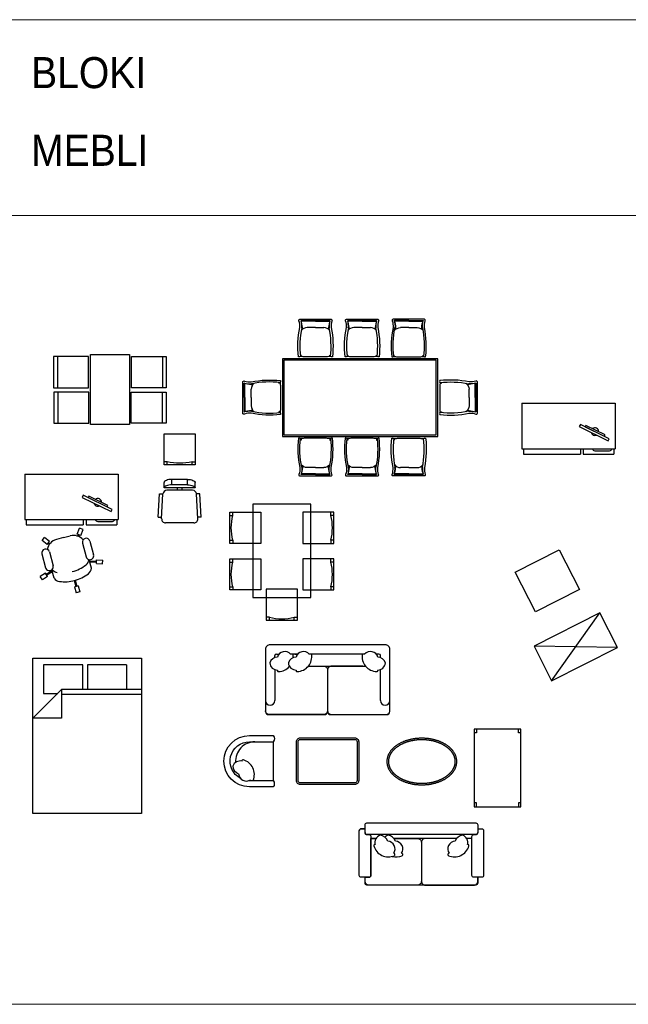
# Model space of a CAD drawing. Header units: metres. Extents: x 6502846 to 6512378, y 5892705 to 5896166.
# Tile 35 of 73: x 6503917 to 6503995, y 5895233 to 5895359. Entities that reach past the tile are written whole.
import ezdxf

# ---------------------------------------------------------------- set-up
doc = ezdxf.new("R2010")
doc.units = ezdxf.units.M
doc.header["$MEASUREMENT"] = 0
doc.layers.get('0').update_dxf_attribs({"color": 2})
doc.layers.add('_tabelki_ramki_cienkie', color=251, linetype='Continuous', lineweight=5)
doc.layers.add('A_wyposażenie_meble', color=17, linetype='Continuous')
doc.styles.add('Arial', font='arial.ttf', dxfattribs={"width": 0.9})

# ---------------------------------------------------------------- blocks, each defined once
blk = doc.blocks.new('łóżko podwójne 140x200')
at = {"linetype": 'Continuous'}
for p, q in [((3817.7, 1073.9), (3868.2, 1073.9)), ((3817.7, 1073.9), (3817.7, 1041.9)), ((3868.2, 1073.9), (3868.2, 1041.9)), ((3874.1, 1073.9), (3924.6, 1073.9)), ((3874.1, 1041.9), (3874.1, 1073.9)), ((3924.6, 1073.9), (3924.6, 1037)), ((3798.3, 1041.9), (3901.3, 1041.9)), ((3938.3, 1004.9), (3901.3, 1041.9)), ((3901.3, 1041.9), (3901.3, 1004.9)), ((3901.3, 1036), (3798.3, 1036)), ((3924.6, 1037), (3906.2, 1037)), ((3901.3, 1004.9), (3938.3, 1004.9))]:
    blk.add_line(p, q, dxfattribs=at)
blk.add_lwpolyline([(3798.3, 882.5), (3938.3, 882.5), (3938.3, 1082.5), (3798.3, 1082.5)], close=True)
blk = doc.blocks.new('stolik 100x60')
for p, q in [((1129.3, 2359.4), (1029.3, 2359.4)), ((1029.3, 2359.4), (1029.3, 2299.4)), ((1034.3, 2356.4), (1034.3, 2359.4)), ((1124.3, 2356.4), (1124.3, 2359.4)), ((1129.3, 2299.4), (1129.3, 2359.4)), ((1029.3, 2356.4), (1034.3, 2356.4)), ((1129.3, 2356.4), (1124.3, 2356.4)), ((1034.3, 2302.4), (1029.3, 2302.4)), ((1029.3, 2299.4), (1129.3, 2299.4)), ((1034.3, 2299.4), (1034.3, 2302.4)), ((1124.3, 2299.4), (1124.3, 2302.4)), ((1124.3, 2302.4), (1129.3, 2302.4))]:
    blk.add_line(p, q)
blk = doc.blocks.new('A$C1352')
for points in [[(0.003, 0.053), (0.003, 0.553, -0.414214), (0.053, 0.603), (0.753, 0.603, -0.414214), (0.803, 0.553), (0.803, 0.053, -0.414214), (0.753, 0.003), (0.053, 0.003, -0.414214)], [(0.023, 0.053), (0.023, 0.553, -0.414214), (0.053, 0.583), (0.753, 0.583, -0.414214), (0.783, 0.553), (0.783, 0.053, -0.414214), (0.753, 0.023), (0.053, 0.023, -0.414214)]]:
    blk.add_lwpolyline(points, format="xyb", close=True)
blk = doc.blocks.new('krzeslo2')
for p, q in [((-7266.3, -14898.7), (-7263.4, -14891.2)), ((-7258.8, -14893), (-7263.4, -14891.2)), ((-7261.6, -14900.5), (-7258.8, -14893)), ((-7311.4, -14907.1), (-7308.3, -14903.2)), ((-7302.1, -14908.2), (-7308.3, -14903.2)), ((-7284.2, -14903.3), (-7293.2, -14905.7)), ((-7284.2, -14903.3), (-7275.3, -14901)), ((-7261.6, -14900.5), (-7266.3, -14898.7)), ((-7265.4, -14901.5), (-7264.5, -14899.4)), ((-7264.2, -14902), (-7263.4, -14899.8)), ((-7305.2, -14912.1), (-7311.4, -14907.1)), ((-7305.2, -14912.1), (-7302.1, -14908.2)), ((-7302.3, -14912.1), (-7304, -14910.6)), ((-7301.5, -14911.1), (-7303.3, -14909.7)), ((-7259.6, -14910.3), (-7254.9, -14928.1)), ((-7250, -14907.8), (-7245.2, -14925.5)), ((-7311.7, -14924.2), (-7307, -14942)), ((-7302.1, -14921.6), (-7297.3, -14939.4)), ((-7248.1, -14942.6), (-7250.8, -14931.8)), ((-7241.7, -14936.7), (-7241.5, -14931.7)), ((-7241.5, -14931.7), (-7233.5, -14932.1)), ((-7233.7, -14937.1), (-7233.5, -14932.1)), ((-7296, -14955.4), (-7299.1, -14944.6)), ((-7250.5, -14933), (-7241.6, -14933.6)), ((-7250.2, -14934.4), (-7241.6, -14934.8)), ((-7241.7, -14936.7), (-7233.7, -14937.1)), ((-7307.2, -14949.2), (-7313.9, -14953.5)), ((-7311.2, -14957.7), (-7313.9, -14953.5)), ((-7304.5, -14953.4), (-7311.2, -14957.7)), ((-7304.5, -14953.4), (-7307.2, -14949.2)), ((-7298.7, -14945.8), (-7306.2, -14950.8)), ((-7298.3, -14947.2), (-7305.5, -14951.8)), ((-7270.2, -14958.5), (-7268, -14966.3)), ((-7265, -14965.5), (-7269.9, -14966.7)), ((-7269.9, -14966.7), (-7267.8, -14974.5)), ((-7268.9, -14958.1), (-7266.9, -14966)), ((-7265, -14965.5), (-7263, -14973.2)), ((-7263, -14973.2), (-7267.8, -14974.5))]:
    blk.add_line(p, q)
for centre, major_axis, start_param, end_param in [((-7289, -14921.3), (-4.2, 15.6), 0, 1.125039), ((-7271.1, -14916.6), (-4.2, 15.6), -1.125039, 0), ((-7254.8, -14909.1), (-1.29, 4.83), -1.570796, 1.570796), ((-7306.9, -14922.9), (-1.29, 4.83), -1.570796, 1.570796), ((-7261.4, -14930.2), (-2.65, 9.94), 3.554672, 4.309737), ((-7250.1, -14926.8), (-1.29, 4.83), 1.570796, 4.712389), ((-7302.2, -14940.7), (-1.29, 4.83), 1.570796, 4.712389), ((-7290.6, -14938), (-2.65, 9.94), 1.973448, 2.728514), ((-7282.5, -14904), (-11.3, 42.5), 3.107651, 3.558821), ((-7258.4, -14941.7), (-2.65, 9.94), 3.554672, 4.359188), ((-7287.6, -14949.5), (-2.65, 9.94), 1.923998, 2.728514), ((-7279.5, -14915.4), (-11.3, 42.5), 3.107651, 3.558821), ((-7282.3, -14916.2), (-11.3, 42.5), 2.724365, 3.175535)]:
    blk.add_ellipse(centre, major_axis=major_axis, ratio=0.999212, start_param=start_param, end_param=end_param)
blk = doc.blocks.new('biurko1')
for p, q in [((-7333.7, -14821.4), (-7329.7, -14821.4)), ((-7333.7, -14821.4), (-7333.7, -14879.9)), ((-7333.7, -14821.4), (-7213.7, -14821.4)), ((-7333.7, -14821.4), (-7213.7, -14821.4)), ((-7333.7, -14821.4), (-7333.7, -14879.9)), ((-7333.7, -14821.4), (-7213.7, -14821.4)), ((-7333.7, -14821.4), (-7213.7, -14821.4)), ((-7213.7, -14821.4), (-7213.7, -14879.9)), ((-7333.7, -14879.9), (-7213.7, -14879.9)), ((-7331.9, -14879.9), (-7331.9, -14886.8)), ((-7258.5, -14879.9), (-7258.5, -14886.8)), ((-7254.9, -14879.9), (-7254.9, -14886.8)), ((-7215.5, -14879.9), (-7215.5, -14886.8)), ((-7331.9, -14886.8), (-7258.5, -14886.8)), ((-7254.9, -14886.8), (-7215.5, -14886.8))]:
    blk.add_line(p, q)
for points in [[(-7222.7, -14869.7), (-7221.4, -14867), (-7258.6, -14848.6), (-7259.9, -14851.4)], [(-7227.8, -14863.8), (-7226.8, -14861.9), (-7251.4, -14849.9), (-7252.3, -14851.7)]]:
    blk.add_lwpolyline(points, close=True)
blk.add_lwpolyline([(-7243, -14879.9, 0.362612), (-7240, -14882.4), (-7221, -14882.4, 0.362612), (-7218.1, -14879.9, 0.362612)], format="xyb")
for start, end in [(359.1545, 128.4447), (192.1186, 295.4806)]:
    blk.add_arc((-7240, -14857.8), 4.9, start, end)
blk = doc.blocks.new('krzeslo3')
for p, q in [((-7144.5, -14835.3), (-7144.5, -14828.3)), ((-7124.5, -14828.3), (-7144.5, -14828.3)), ((-7124.5, -14835.3), (-7124.5, -14828.3)), ((-7154.5, -14839.3), (-7154.5, -14832.3)), ((-7114.5, -14839.3), (-7154.5, -14839.3)), ((-7117.9, -14842.3), (-7151, -14842.3)), ((-7124.5, -14835.3), (-7144.5, -14835.3)), ((-7137.5, -14842.3), (-7137.5, -14839.3)), ((-7131.5, -14842.3), (-7131.5, -14839.3)), ((-7114.5, -14839.3), (-7114.5, -14832.3)), ((-7162.1, -14876.8), (-7160.5, -14846.8)), ((-7160.5, -14846.8), (-7156, -14847)), ((-7157.7, -14879), (-7156, -14847)), ((-7108.4, -14846.8), (-7112.9, -14847)), ((-7111.2, -14879), (-7112.9, -14847)), ((-7106.8, -14876.8), (-7108.4, -14846.8)), ((-7162.1, -14876.8), (-7157.6, -14877)), ((-7106.8, -14876.8), (-7111.3, -14877)), ((-7116.2, -14884.3), (-7152.7, -14884.3))]:
    blk.add_line(p, q)
for points in [[(-7144.5, -14828.3, 0.041072), (-7148.5, -14828.6, 0.054131), (-7151.5, -14829.5, 0.097163), (-7153.9, -14831, 0.203453), (-7154.5, -14832.3, 0.203453)], [(-7124.5, -14828.3, -0.041072), (-7120.4, -14828.6, -0.054131), (-7117.4, -14829.5, -0.097163), (-7115, -14831, -0.203453), (-7114.5, -14832.3, -0.203453)], [(-7144.5, -14835.3, 0.041072), (-7148.5, -14835.6, 0.054131), (-7151.5, -14836.5, 0.097163), (-7153.9, -14838, 0.203453), (-7154.5, -14839.3, 0.203453)], [(-7124.5, -14835.3, -0.041072), (-7120.4, -14835.6, -0.054131), (-7117.4, -14836.5, -0.097163), (-7115, -14838, -0.203453), (-7114.5, -14839.3, -0.203453)]]:
    blk.add_lwpolyline(points, format="xyb")
for centre, start, end in [((-7151, -14847.3), 90, 176.9552), ((-7117.9, -14847.3), 3.0448, 90), ((-7152.7, -14879.3), 176.9552, 270), ((-7116.2, -14879.3), 270, 3.0448)]:
    blk.add_arc(centre, 5, start, end)
blk = doc.blocks.new('krzeslo4')
for p, q in [((-7154.5, -14809.5), (-7154.5, -14769.5)), ((-7154.5, -14769.5), (-7114.5, -14769.5)), ((-7114.5, -14769.5), (-7114.5, -14809.5)), ((-7150.5, -14805.5), (-7154.5, -14805.5)), ((-7150.5, -14809.5), (-7150.5, -14805.5)), ((-7118.5, -14809.5), (-7118.5, -14805.5)), ((-7118.5, -14805.5), (-7114.5, -14805.5)), ((-7114.5, -14809.5), (-7154.5, -14809.5))]:
    blk.add_line(p, q)
at = {"extrusion": (0, 0, -1)}
blk.add_ellipse((-7134.5, -14742.5), major_axis=(-46, -46), ratio=1, start_param=-1.034108, end_param=-0.536688, dxfattribs=at)
blk = doc.blocks.new('stol1')
for p, q in [((-6708.1, -14659.1), (-6668.1, -14659.1)), ((-6708.1, -14699.1), (-6708.1, -14659.1)), ((-6708.1, -14663.1), (-6704.1, -14663.1)), ((-6704.1, -14663.1), (-6704.1, -14659.1)), ((-6668.1, -14659.1), (-6668.1, -14699.1)), ((-6574.1, -14659.1), (-6614.1, -14659.1)), ((-6614.1, -14659.1), (-6614.1, -14699.1)), ((-6578.1, -14663.1), (-6578.1, -14659.1)), ((-6574.1, -14663.1), (-6578.1, -14663.1)), ((-6574.1, -14699.1), (-6574.1, -14659.1)), ((-6708.1, -14695.1), (-6704.1, -14695.1)), ((-6668.1, -14699.1), (-6708.1, -14699.1)), ((-6704.1, -14695.1), (-6704.1, -14699.1)), ((-6614.1, -14699.1), (-6574.1, -14699.1)), ((-6574.1, -14695.1), (-6578.1, -14695.1)), ((-6578.1, -14695.1), (-6578.1, -14699.1)), ((-6708.1, -14719.1), (-6668.1, -14719.1)), ((-6708.1, -14759.1), (-6708.1, -14719.1)), ((-6708.1, -14723.1), (-6704.1, -14723.1)), ((-6704.1, -14723.1), (-6704.1, -14719.1)), ((-6668.1, -14719.1), (-6668.1, -14759.1)), ((-6574.1, -14719.1), (-6614.1, -14719.1)), ((-6614.1, -14719.1), (-6614.1, -14759.1)), ((-6578.1, -14723.1), (-6578.1, -14719.1)), ((-6574.1, -14723.1), (-6578.1, -14723.1)), ((-6574.1, -14759.1), (-6574.1, -14719.1)), ((-6708.1, -14755.1), (-6704.1, -14755.1)), ((-6668.1, -14759.1), (-6708.1, -14759.1)), ((-6704.1, -14755.1), (-6704.1, -14759.1)), ((-6621.1, -14758.1), (-6661.1, -14758.1)), ((-6661.1, -14758.1), (-6661.1, -14798.1)), ((-6621.1, -14798.1), (-6621.1, -14758.1)), ((-6614.1, -14759.1), (-6574.1, -14759.1)), ((-6574.1, -14755.1), (-6578.1, -14755.1)), ((-6578.1, -14755.1), (-6578.1, -14759.1)), ((-6657.1, -14794.1), (-6661.1, -14794.1)), ((-6661.1, -14798.1), (-6621.1, -14798.1)), ((-6657.1, -14798.1), (-6657.1, -14794.1)), ((-6625.1, -14798.1), (-6625.1, -14794.1)), ((-6625.1, -14794.1), (-6621.1, -14794.1))]:
    blk.add_line(p, q)
blk.add_lwpolyline([(-6678.6, -14648.6), (-6678.6, -14768.6), (-6603.6, -14768.6), (-6603.6, -14648.6)], close=True)
at = {"extrusion": (0, 0, -1)}
for centre in [(-6641.1, -14679.1), (-6641.1, -14739.1)]:
    blk.add_ellipse(centre, major_axis=(-46, 46), ratio=1, start_param=-1.034108, end_param=-0.536688, dxfattribs=at)
for centre, major_axis in [((-6641.1, -14679.1), (46, 46)), ((-6641.1, -14739.1), (46, 46)), ((-6641.1, -14731.1), (46, -46))]:
    blk.add_ellipse(centre, major_axis=major_axis, ratio=1, start_param=-1.034108, end_param=-0.536688)
blk = doc.blocks.new('kanapa1')
for p, q in [((-6637.3, -15079), (-6644.1, -15079)), ((-6543.8, -15079), (-6614.4, -15079)), ((-6514.1, -15079), (-6520.9, -15079))]:
    blk.add_line(p, q)
for points in [[(-6651.6, -15066.5), (-6651.6, -15061.5, -0.414214), (-6649.1, -15059), (-6509.1, -15059, -0.414214), (-6506.6, -15061.5), (-6506.6, -15071.5, -0.414214), (-6509.1, -15074), (-6649.1, -15074, -0.414214), (-6651.6, -15071.5), (-6651.6, -15066.5), (-6656.6, -15066.5, 0.414214), (-6659.1, -15069)], [(-6651.6, -15071.5), (-6651.6, -15071.5, 0.414214), (-6649.1, -15074), (-6646.6, -15074, -0.414214), (-6644.1, -15076.5), (-6644.1, -15126.5, -0.414214), (-6646.6, -15129), (-6651.6, -15129), (-6656.6, -15129, -0.414214), (-6659.1, -15126.5), (-6659.1, -15069)], [(-6506.6, -15066.5), (-6501.6, -15066.5, -0.414214), (-6499.1, -15069), (-6499.1, -15126.5, -0.414214), (-6501.6, -15129), (-6511.6, -15129, -0.414214), (-6514.1, -15126.5), (-6514.1, -15076.5, -0.414214), (-6511.6, -15074), (-6509.1, -15074, 0.414214), (-6506.6, -15071.5), (-6506.6, -15071.5)], [(-6651.6, -15129), (-6646.6, -15129, 0.414214), (-6644.1, -15126.5), (-6644.1, -15079), (-6637.3, -15079, -0.433399)], [(-6614.4, -15079), (-6584.1, -15079, -0.414214), (-6579.1, -15084), (-6579.1, -15134, -0.414214), (-6584.1, -15139), (-6646.6, -15139, -0.414214), (-6651.6, -15134)], [(-6533.8, -15079), (-6574.1, -15079, 0.414214), (-6579.1, -15084), (-6579.1, -15134, 0.414214), (-6574.1, -15139), (-6511.6, -15139, 0.414214), (-6506.6, -15134)], [(-6506.6, -15129), (-6511.6, -15129, -0.414214), (-6514.1, -15126.5), (-6514.1, -15079), (-6520.9, -15079, 0.433399)], [(-6506.6, -15134), (-6506.6, -15129, 0.414214)]]:
    blk.add_lwpolyline(points, format="xyb")
blk.add_lwpolyline([(-6651.6, -15129), (-6656.6, -15129, -0.414214), (-6659.1, -15126.5), (-6659.1, -15069, -0.414214), (-6656.6, -15066.5), (-6651.6, -15066.5), (-6651.6, -15061.5, -0.414214), (-6649.1, -15059), (-6509.1, -15059, -0.414214), (-6506.6, -15061.5), (-6506.6, -15066.5), (-6501.6, -15066.5, -0.414214), (-6499.1, -15069), (-6499.1, -15126.5, -0.414214), (-6501.6, -15129), (-6506.6, -15129), (-6506.6, -15136.5, -0.414214), (-6509.1, -15139), (-6649.1, -15139, -0.414214), (-6651.6, -15136.5)], format="xyb", close=True)
for centre, radius, start, end in [((-6628.6, -15084.5), 10.3, 110.5305, 193.3597), ((-6633.2, -15086.1), 11.3, 18.6466, 85.0001), ((-6618.6, -15084.5), 10.3, 110.5305, 136.2793), ((-6623, -15092.5), 10, 325.8599, 87.0078), ((-6623.2, -15086.1), 11.3, 18.6466, 85.0001), ((-6613, -15092.5), 10, 325.8599, 87.0078), ((-6535.2, -15092.5), 10, 92.9922, 214.1401), ((-6525, -15086.1), 11.3, 94.9999, 161.3534), ((-6529.6, -15084.5), 10.3, 346.6403, 69.4695), ((-6639.1, -15087.9), 1.2, 66.2577, 209.3762), ((-6621.5, -15083.3), 19.4, 195.7143, 292.9857), ((-6536.7, -15083.3), 19.4, 247.0143, 344.2857), ((-6519.1, -15087.9), 1.2, 330.6238, 113.7423), ((-6611.5, -15083.3), 19.4, 255.0324, 292.9857), ((-6614.6, -15099.7), 1.58, 296.4094, 93.5832), ((-6604.6, -15099.7), 1.58, 296.4094, 93.5832), ((-6543.5, -15099.7), 1.58, 86.4168, 243.5906)]:
    blk.add_arc(centre, radius, start, end)
blk = doc.blocks.new('kanapa2')
for p, q in [((-6650.2, -14846.3), (-6650.2, -14843.5)), ((-6648.2, -14841.5), (-6644.6, -14841.5)), ((-6620.6, -14841.5), (-6630.1, -14841.5)), ((-6624.2, -14841.5), (-6620.6, -14841.5)), ((-6534.4, -14841.5), (-6606.1, -14841.5)), ((-6516.2, -14841.5), (-6519.9, -14841.5)), ((-6514.2, -14846.3), (-6514.2, -14843.5)), ((-6650.2, -14861.4), (-6650.2, -14901.5)), ((-6514.2, -14901.5), (-6514.2, -14861.4)), ((-6656.2, -14907.5), (-6656.2, -14907.5)), ((-6508.2, -14907.5), (-6508.2, -14907.5))]:
    blk.add_line(p, q)
for points in [[(-6582.2, -14915.5, 0.414214), (-6578.2, -14919.5), (-6506.2, -14919.5, 0.414214), (-6502.2, -14915.5), (-6502.2, -14835.5, 0.414214), (-6508.2, -14829.5), (-6656.2, -14829.5, 0.414214), (-6662.2, -14835.5), (-6662.2, -14915.5, 0.414214), (-6658.2, -14919.5), (-6586.3, -14919.5, 0.414214), (-6582.3, -14915.5)], [(-6606.9, -14857), (-6587.2, -14857, -0.414214), (-6582.2, -14862), (-6582.2, -14914.5, -0.414214), (-6587.2, -14919.5), (-6657.2, -14919.5, -0.414214), (-6662.2, -14914.5)], [(-6537, -14857), (-6577.2, -14857, 0.414214), (-6582.2, -14862), (-6582.2, -14914.5, 0.414214), (-6577.2, -14919.5), (-6507.2, -14919.5, 0.414214), (-6502.2, -14914.5)]]:
    blk.add_lwpolyline(points, format="xyb")
blk.add_lwpolyline([(-6606.9, -14857), (-6533.6, -14857)])
for centre, radius, start, end in [((-6648.2, -14843.5), 2, 90, 180), ((-6648.2, -14843.5), 2, 90, 180), ((-6637.3, -14848.4), 10, 41.7572, 162.9051), ((-6645.9, -14844.7), 19.4, 354.881, 8.883), ((-6613.3, -14848.4), 10, 41.7572, 162.9051), ((-6621.9, -14844.7), 19.4, 271.6116, 8.883), ((-6518.6, -14844.7), 19.4, 171.117, 268.3884), ((-6527.1, -14848.4), 10, 17.0949, 138.2428), ((-6516.2, -14843.5), 2, 0, 90), ((-6646, -14856.7), 11.3, 94.5439, 160.8974), ((-6646.5, -14851.9), 10.3, 186.4279, 269.257), ((-6622, -14856.7), 11.3, 94.5439, 160.8974), ((-6622.5, -14851.9), 10.3, 186.4279, 269.257), ((-6518, -14851.9), 10.3, 270.743, 353.5721), ((-6518.5, -14856.7), 11.3, 19.1026, 85.4561), ((-6645.7, -14862.9), 1.2, 142.155, 285.2735), ((-6645.9, -14844.7), 19.4, 271.6116, 319.376), ((-6621.7, -14862.9), 1.2, 142.155, 285.2735), ((-6518.8, -14862.9), 1.2, 254.7265, 37.845), ((-6656.2, -14901.5), 6, 180, 270), ((-6656.2, -14901.5), 6, 270, 0), ((-6508.2, -14901.5), 6, 180, 270), ((-6508.2, -14901.5), 6, 270, 0)]:
    blk.add_arc(centre, radius, start, end)
blk = doc.blocks.new('fotel1')
blk.add_line((-6682.8, -15004.5), (-6652.3, -15004.5))
blk.add_lwpolyline([(-6652.3, -15004.5, -0.369229), (-6652.3, -15012.5), (-6682.8, -15012.5, -1), (-6682.7, -14946.5), (-6652.2, -14946.5, -0.369229), (-6652.2, -14954.5)], format="xyb", close=True)
blk.add_lwpolyline([(-6694.3, -15001.6, -0.785087), (-6682.7, -14954.5), (-6652.2, -14954.5)], format="xyb")
for centre, radius, start, end in [((-6675.7, -14979.5), 25, 89.9461, 183.658), ((-6694.7, -14989.5), 10.3, 76.6403, 159.4695), ((-6691.3, -14979), 1.2, 60.6238, 203.7423), ((-6695.9, -14996.6), 19.4, 337.0143, 74.2857), ((-6693.1, -14984.9), 11.3, 184.9999, 251.3534), ((-6686.7, -14995.1), 10, 182.9922, 304.1401), ((-6682.8, -14979.5), 25, 268.8536, 269.9461)]:
    blk.add_arc(centre, radius, start, end)
blk = doc.blocks.new('stolik1')
at = {"linetype": 'Continuous'}
for points in [[(-6416, -14979.9, 0), (-6416, -14979.4, 0), (-6416, -14978.8, 0), (-6416.1, -14978.2, 0), (-6416.1, -14977.7, 0), (-6416.2, -14977.1, 0), (-6416.3, -14976.5, 0), (-6416.4, -14976, 0), (-6416.5, -14975.4, 0), (-6416.7, -14974.8, 0), (-6416.8, -14974.3, 0), (-6417, -14973.7, 0), (-6417.2, -14973.2, 0), (-6417.4, -14972.6, 0), (-6417.6, -14972.1, 0), (-6417.8, -14971.5, 0), (-6418, -14971, 0), (-6418.3, -14970.4, 0), (-6418.6, -14969.9, 0), (-6418.9, -14969.4, 0), (-6419.2, -14968.8, 0), (-6419.5, -14968.3, 0), (-6419.8, -14967.8, 0), (-6420.2, -14967.3, 0), (-6420.6, -14966.8, 0), (-6420.9, -14966.3, 0), (-6421.3, -14965.8, 0), (-6421.7, -14965.3, 0), (-6422.2, -14964.8, 0), (-6422.6, -14964.3, 0), (-6423.1, -14963.8, 0), (-6423.5, -14963.3, 0), (-6424, -14962.9, 0), (-6424.5, -14962.4, 0), (-6425, -14961.9, 0), (-6425.5, -14961.5, 0), (-6426, -14961, 0), (-6426.6, -14960.6, 0), (-6427.1, -14960.2, 0), (-6427.7, -14959.7, 0), (-6428.3, -14959.3, 0), (-6428.9, -14958.9, 0), (-6429.5, -14958.5, 0), (-6430.1, -14958.1, 0), (-6430.7, -14957.7, 0), (-6431.4, -14957.4, 0), (-6432, -14957, 0), (-6432.7, -14956.6, 0), (-6433.3, -14956.3, 0), (-6434, -14955.9, 0), (-6434.7, -14955.6, 0), (-6435.4, -14955.3, 0), (-6436.1, -14954.9, 0), (-6436.8, -14954.6, 0), (-6437.5, -14954.3, 0), (-6438.3, -14954, 0), (-6439, -14953.8, 0), (-6439.7, -14953.5, 0), (-6440.5, -14953.2, 0), (-6441.3, -14953, 0), (-6442, -14952.7, 0), (-6442.8, -14952.5, 0), (-6443.6, -14952.3, 0), (-6444.4, -14952.1, 0), (-6445.2, -14951.8, 0), (-6446, -14951.7, 0), (-6446.8, -14951.5, 0), (-6447.6, -14951.3, 0), (-6448.4, -14951.1, 0), (-6449.2, -14951, 0), (-6450, -14950.8, 0), (-6450.9, -14950.7, 0), (-6451.7, -14950.6, 0), (-6452.5, -14950.5, 0), (-6453.4, -14950.4, 0), (-6454.2, -14950.3, 0), (-6455.1, -14950.2, 0), (-6455.9, -14950.1, 0), (-6456.7, -14950.1, 0), (-6457.6, -14950, 0), (-6458.4, -14950, 0), (-6459.3, -14950, 0), (-6460.1, -14949.9, 0), (-6461, -14949.9, 0), (-6461.9, -14949.9, 0), (-6462.7, -14950, 0), (-6463.6, -14950, 0), (-6464.4, -14950, 0), (-6465.3, -14950.1, 0), (-6466.1, -14950.1, 0), (-6466.9, -14950.2, 0), (-6467.8, -14950.3, 0), (-6468.6, -14950.4, 0), (-6469.5, -14950.5, 0), (-6470.3, -14950.6, 0), (-6471.1, -14950.7, 0), (-6472, -14950.8, 0), (-6472.8, -14951, 0), (-6473.6, -14951.1, 0), (-6474.4, -14951.3, 0), (-6475.2, -14951.5, 0), (-6476, -14951.7, 0), (-6476.8, -14951.8, 0), (-6477.6, -14952.1, 0), (-6478.4, -14952.3, 0), (-6479.2, -14952.5, 0), (-6480, -14952.7, 0), (-6480.7, -14953, 0), (-6481.5, -14953.2, 0), (-6482.3, -14953.5, 0), (-6483, -14953.8, 0), (-6483.7, -14954, 0), (-6484.5, -14954.3, 0), (-6485.2, -14954.6, 0), (-6485.9, -14954.9, 0), (-6486.6, -14955.3, 0), (-6487.3, -14955.6, 0), (-6488, -14955.9, 0), (-6488.7, -14956.3, 0), (-6489.3, -14956.6, 0), (-6490, -14957, 0), (-6490.6, -14957.4, 0), (-6491.3, -14957.7, 0), (-6491.9, -14958.1, 0), (-6492.5, -14958.5, 0), (-6493.1, -14958.9, 0), (-6493.7, -14959.3, 0), (-6494.3, -14959.7, 0), (-6494.9, -14960.2, 0), (-6495.4, -14960.6, 0), (-6496, -14961, 0), (-6496.5, -14961.5, 0), (-6497, -14961.9, 0), (-6497.5, -14962.4, 0), (-6498, -14962.9, 0), (-6498.5, -14963.3, 0), (-6498.9, -14963.8, 0), (-6499.4, -14964.3, 0), (-6499.8, -14964.8, 0), (-6500.3, -14965.3, 0), (-6500.7, -14965.8, 0), (-6501.1, -14966.3, 0), (-6501.4, -14966.8, 0), (-6501.8, -14967.3, 0), (-6502.2, -14967.8, 0), (-6502.5, -14968.3, 0), (-6502.8, -14968.8, 0), (-6503.1, -14969.4, 0), (-6503.4, -14969.9, 0), (-6503.7, -14970.4, 0), (-6504, -14971, 0), (-6504.2, -14971.5, 0), (-6504.4, -14972.1, 0), (-6504.6, -14972.6, 0), (-6504.8, -14973.2, 0), (-6505, -14973.7, 0), (-6505.2, -14974.3, 0), (-6505.3, -14974.8, 0), (-6505.5, -14975.4, 0), (-6505.6, -14976, 0), (-6505.7, -14976.5, 0), (-6505.8, -14977.1, 0), (-6505.9, -14977.7, 0), (-6505.9, -14978.2, 0), (-6506, -14978.8, 0), (-6506, -14979.4, 0), (-6506, -14979.9, 0), (-6506, -14980.5, 0), (-6506, -14981.1, 0), (-6505.9, -14981.6, 0), (-6505.9, -14982.2, 0), (-6505.8, -14982.8, 0), (-6505.7, -14983.3, 0), (-6505.6, -14983.9, 0), (-6505.5, -14984.5, 0), (-6505.3, -14985, 0), (-6505.2, -14985.6, 0), (-6505, -14986.1, 0), (-6504.8, -14986.7, 0), (-6504.6, -14987.2, 0), (-6504.4, -14987.8, 0), (-6504.2, -14988.3, 0), (-6504, -14988.9, 0), (-6503.7, -14989.4, 0), (-6503.4, -14990, 0), (-6503.1, -14990.5, 0), (-6502.8, -14991, 0), (-6502.5, -14991.5, 0), (-6502.2, -14992.1, 0), (-6501.8, -14992.6, 0), (-6501.4, -14993.1, 0), (-6501.1, -14993.6, 0), (-6500.7, -14994.1, 0), (-6500.3, -14994.6, 0), (-6499.8, -14995.1, 0), (-6499.4, -14995.6, 0), (-6498.9, -14996.1, 0), (-6498.5, -14996.5, 0), (-6498, -14997, 0), (-6497.5, -14997.5, 0), (-6497, -14997.9, 0), (-6496.5, -14998.4, 0), (-6496, -14998.8, 0), (-6495.4, -14999.3, 0), (-6494.9, -14999.7, 0), (-6494.3, -15000.1, 0), (-6493.7, -15000.5, 0), (-6493.1, -15000.9, 0), (-6492.5, -15001.3, 0), (-6491.9, -15001.7, 0), (-6491.3, -15002.1, 0), (-6490.6, -15002.5, 0), (-6490, -15002.9, 0), (-6489.3, -15003.2, 0), (-6488.7, -15003.6, 0), (-6488, -15003.9, 0), (-6487.3, -15004.3, 0), (-6486.6, -15004.6, 0), (-6485.9, -15004.9, 0), (-6485.2, -15005.2, 0), (-6484.5, -15005.5, 0), (-6483.7, -15005.8, 0), (-6483, -15006.1, 0), (-6482.3, -15006.4, 0), (-6481.5, -15006.6, 0), (-6480.7, -15006.9, 0), (-6480, -15007.1, 0), (-6479.2, -15007.4, 0), (-6478.4, -15007.6, 0), (-6477.6, -15007.8, 0), (-6476.8, -15008, 0), (-6476, -15008.2, 0), (-6475.2, -15008.4, 0), (-6474.4, -15008.6, 0), (-6473.6, -15008.7, 0), (-6472.8, -15008.9, 0), (-6472, -15009, 0), (-6471.1, -15009.2, 0), (-6470.3, -15009.3, 0), (-6469.5, -15009.4, 0), (-6468.6, -15009.5, 0), (-6467.8, -15009.6, 0), (-6466.9, -15009.7, 0), (-6466.1, -15009.7, 0), (-6465.3, -15009.8, 0), (-6464.4, -15009.8, 0), (-6463.6, -15009.9, 0), (-6462.7, -15009.9, 0), (-6461.9, -15009.9, 0), (-6461, -15009.9, 0), (-6460.1, -15009.9, 0), (-6459.3, -15009.9, 0), (-6458.4, -15009.9, 0), (-6457.6, -15009.8, 0), (-6456.7, -15009.8, 0), (-6455.9, -15009.7, 0), (-6455.1, -15009.7, 0), (-6454.2, -15009.6, 0), (-6453.4, -15009.5, 0), (-6452.5, -15009.4, 0), (-6451.7, -15009.3, 0), (-6450.9, -15009.2, 0), (-6450, -15009, 0), (-6449.2, -15008.9, 0), (-6448.4, -15008.7, 0), (-6447.6, -15008.6, 0), (-6446.8, -15008.4, 0), (-6446, -15008.2, 0), (-6445.2, -15008, 0), (-6444.4, -15007.8, 0), (-6443.6, -15007.6, 0), (-6442.8, -15007.4, 0), (-6442, -15007.1, 0), (-6441.3, -15006.9, 0), (-6440.5, -15006.6, 0), (-6439.7, -15006.4, 0), (-6439, -15006.1, 0), (-6438.3, -15005.8, 0), (-6437.5, -15005.5, 0), (-6436.8, -15005.2, 0), (-6436.1, -15004.9, 0), (-6435.4, -15004.6, 0), (-6434.7, -15004.3, 0), (-6434, -15003.9, 0), (-6433.3, -15003.6, 0), (-6432.7, -15003.2, 0), (-6432, -15002.9, 0), (-6431.4, -15002.5, 0), (-6430.7, -15002.1, 0), (-6430.1, -15001.7, 0), (-6429.5, -15001.3, 0), (-6428.9, -15000.9, 0), (-6428.3, -15000.5, 0), (-6427.7, -15000.1, 0), (-6427.1, -14999.7, 0), (-6426.6, -14999.3, 0), (-6426, -14998.8, 0), (-6425.5, -14998.4, 0), (-6425, -14997.9, 0), (-6424.5, -14997.5, 0), (-6424, -14997, 0), (-6423.5, -14996.5, 0), (-6423.1, -14996.1, 0), (-6422.6, -14995.6, 0), (-6422.2, -14995.1, 0), (-6421.7, -14994.6, 0), (-6421.3, -14994.1, 0), (-6420.9, -14993.6, 0), (-6420.6, -14993.1, 0), (-6420.2, -14992.6, 0), (-6419.8, -14992.1, 0), (-6419.5, -14991.5, 0), (-6419.2, -14991, 0), (-6418.9, -14990.5, 0), (-6418.6, -14990, 0), (-6418.3, -14989.4, 0), (-6418, -14988.9, 0), (-6417.8, -14988.3, 0), (-6417.6, -14987.8, 0), (-6417.4, -14987.2, 0), (-6417.2, -14986.7, 0), (-6417, -14986.1, 0), (-6416.8, -14985.6, 0), (-6416.7, -14985, 0), (-6416.5, -14984.5, 0), (-6416.4, -14983.9, 0), (-6416.3, -14983.3, 0), (-6416.2, -14982.8, 0), (-6416.1, -14982.2, 0), (-6416.1, -14981.6, 0), (-6416, -14981.1, 0), (-6416, -14980.5, 0), (-6416, -14979.9, 0)], [(-6418, -14979.9, 0), (-6418, -14979.6, 0), (-6418, -14979.3, 0), (-6418, -14979, 0), (-6418, -14978.7, 0), (-6418.1, -14978.4, 0), (-6418.1, -14978.1, 0), (-6418.1, -14977.8, 0), (-6418.2, -14977.4, 0), (-6418.2, -14977.1, 0), (-6418.3, -14976.8, 0), (-6418.3, -14976.5, 0), (-6418.4, -14976.2, 0), (-6418.5, -14975.8, 0), (-6418.5, -14975.5, 0), (-6418.6, -14975.2, 0), (-6418.7, -14974.9, 0), (-6418.8, -14974.6, 0), (-6418.9, -14974.2, 0), (-6419, -14973.9, 0), (-6419.1, -14973.6, 0), (-6419.3, -14973.2, 0), (-6419.4, -14972.9, 0), (-6419.5, -14972.6, 0), (-6419.7, -14972.3, 0), (-6419.8, -14971.9, 0), (-6420, -14971.6, 0), (-6420.1, -14971.3, 0), (-6420.3, -14970.9, 0), (-6420.5, -14970.6, 0), (-6420.7, -14970.3, 0), (-6420.8, -14970, 0), (-6421, -14969.6, 0), (-6421.2, -14969.3, 0), (-6421.5, -14969, 0), (-6421.7, -14968.7, 0), (-6421.9, -14968.3, 0), (-6422.1, -14968, 0), (-6422.4, -14967.7, 0), (-6422.6, -14967.4, 0), (-6422.9, -14967, 0), (-6423.1, -14966.7, 0), (-6423.4, -14966.4, 0), (-6423.7, -14966.1, 0), (-6423.9, -14965.8, 0), (-6424.2, -14965.5, 0), (-6424.5, -14965.2, 0), (-6424.8, -14964.9, 0), (-6425.1, -14964.5, 0), (-6425.5, -14964.2, 0), (-6425.8, -14963.9, 0), (-6426.1, -14963.6, 0), (-6426.4, -14963.3, 0), (-6426.8, -14963, 0), (-6427.1, -14962.8, 0), (-6427.5, -14962.5, 0), (-6427.9, -14962.2, 0), (-6428.2, -14961.9, 0), (-6428.6, -14961.6, 0), (-6429, -14961.3, 0), (-6429.4, -14961, 0), (-6429.8, -14960.8, 0), (-6430.2, -14960.5, 0), (-6430.6, -14960.2, 0), (-6431, -14960, 0), (-6431.4, -14959.7, 0), (-6431.8, -14959.4, 0), (-6432.2, -14959.2, 0), (-6432.7, -14958.9, 0), (-6433.1, -14958.7, 0), (-6433.5, -14958.5, 0), (-6434, -14958.2, 0), (-6434.4, -14958, 0), (-6434.9, -14957.7, 0), (-6435.3, -14957.5, 0), (-6435.8, -14957.3, 0), (-6436.3, -14957.1, 0), (-6436.7, -14956.9, 0), (-6437.2, -14956.7, 0), (-6437.7, -14956.4, 0), (-6438.1, -14956.2, 0), (-6438.6, -14956, 0), (-6439.1, -14955.9, 0), (-6439.6, -14955.7, 0), (-6440.1, -14955.5, 0), (-6440.6, -14955.3, 0), (-6441.1, -14955.1, 0), (-6441.6, -14955, 0), (-6442.1, -14954.8, 0), (-6442.6, -14954.6, 0), (-6443.1, -14954.5, 0), (-6443.6, -14954.3, 0), (-6444.1, -14954.2, 0), (-6444.6, -14954.1, 0), (-6445.1, -14953.9, 0), (-6445.6, -14953.8, 0), (-6446.1, -14953.7, 0), (-6446.6, -14953.5, 0), (-6447.1, -14953.4, 0), (-6447.7, -14953.3, 0), (-6448.2, -14953.2, 0), (-6448.7, -14953.1, 0), (-6449.2, -14953, 0), (-6449.7, -14952.9, 0), (-6450.2, -14952.8, 0), (-6450.7, -14952.7, 0), (-6451.2, -14952.7, 0), (-6451.8, -14952.6, 0), (-6452.3, -14952.5, 0), (-6452.8, -14952.4, 0), (-6453.3, -14952.4, 0), (-6453.8, -14952.3, 0), (-6454.4, -14952.3, 0), (-6454.9, -14952.2, 0), (-6455.4, -14952.2, 0), (-6455.9, -14952.1, 0), (-6456.4, -14952.1, 0), (-6457, -14952.1, 0), (-6457.5, -14952, 0), (-6458, -14952, 0), (-6458.5, -14952, 0), (-6459, -14952, 0), (-6459.6, -14951.9, 0), (-6460.1, -14951.9, 0), (-6460.6, -14951.9, 0), (-6461.1, -14951.9, 0), (-6461.7, -14951.9, 0), (-6462.2, -14951.9, 0), (-6462.7, -14952, 0), (-6463.2, -14952, 0), (-6463.7, -14952, 0), (-6464.3, -14952, 0), (-6464.8, -14952, 0), (-6465.3, -14952.1, 0), (-6465.8, -14952.1, 0), (-6466.3, -14952.1, 0), (-6466.9, -14952.2, 0), (-6467.4, -14952.2, 0), (-6467.9, -14952.3, 0), (-6468.4, -14952.3, 0), (-6468.9, -14952.4, 0), (-6469.5, -14952.5, 0), (-6470, -14952.5, 0), (-6470.5, -14952.6, 0), (-6471, -14952.7, 0), (-6471.5, -14952.8, 0), (-6472, -14952.9, 0), (-6472.6, -14953, 0), (-6473.1, -14953.1, 0), (-6473.6, -14953.2, 0), (-6474.1, -14953.3, 0), (-6474.6, -14953.4, 0), (-6475.1, -14953.5, 0), (-6475.6, -14953.6, 0), (-6476.1, -14953.7, 0), (-6476.6, -14953.9, 0), (-6477.1, -14954, 0), (-6477.7, -14954.1, 0), (-6478.2, -14954.3, 0), (-6478.7, -14954.4, 0), (-6479.2, -14954.6, 0), (-6479.7, -14954.7, 0), (-6480.2, -14954.9, 0), (-6480.7, -14955, 0), (-6481.2, -14955.2, 0), (-6481.6, -14955.4, 0), (-6482.1, -14955.6, 0), (-6482.6, -14955.8, 0), (-6483.1, -14955.9, 0), (-6483.6, -14956.1, 0), (-6484.1, -14956.3, 0), (-6484.6, -14956.5, 0), (-6485, -14956.8, 0), (-6485.5, -14957, 0), (-6486, -14957.2, 0), (-6486.4, -14957.4, 0), (-6486.9, -14957.6, 0), (-6487.4, -14957.9, 0), (-6487.8, -14958.1, 0), (-6488.3, -14958.3, 0), (-6488.7, -14958.6, 0), (-6489.1, -14958.8, 0), (-6489.6, -14959.1, 0), (-6490, -14959.3, 0), (-6490.4, -14959.6, 0), (-6490.8, -14959.8, 0), (-6491.2, -14960.1, 0), (-6491.6, -14960.4, 0), (-6492, -14960.6, 0), (-6492.4, -14960.9, 0), (-6492.8, -14961.2, 0), (-6493.2, -14961.5, 0), (-6493.6, -14961.7, 0), (-6494, -14962, 0), (-6494.3, -14962.3, 0), (-6494.7, -14962.6, 0), (-6495, -14962.9, 0), (-6495.4, -14963.2, 0), (-6495.7, -14963.5, 0), (-6496.1, -14963.8, 0), (-6496.4, -14964.1, 0), (-6496.7, -14964.4, 0), (-6497, -14964.7, 0), (-6497.3, -14965, 0), (-6497.6, -14965.3, 0), (-6497.9, -14965.6, 0), (-6498.2, -14965.9, 0), (-6498.5, -14966.3, 0), (-6498.7, -14966.6, 0), (-6499, -14966.9, 0), (-6499.3, -14967.2, 0), (-6499.5, -14967.5, 0), (-6499.8, -14967.9, 0), (-6500, -14968.2, 0), (-6500.2, -14968.5, 0), (-6500.4, -14968.8, 0), (-6500.6, -14969.1, 0), (-6500.9, -14969.5, 0), (-6501.1, -14969.8, 0), (-6501.2, -14970.1, 0), (-6501.4, -14970.5, 0), (-6501.6, -14970.8, 0), (-6501.8, -14971.1, 0), (-6502, -14971.4, 0), (-6502.1, -14971.8, 0), (-6502.3, -14972.1, 0), (-6502.4, -14972.4, 0), (-6502.5, -14972.8, 0), (-6502.7, -14973.1, 0), (-6502.8, -14973.4, 0), (-6502.9, -14973.7, 0), (-6503, -14974.1, 0), (-6503.1, -14974.4, 0), (-6503.2, -14974.7, 0), (-6503.3, -14975, 0), (-6503.4, -14975.4, 0), (-6503.5, -14975.7, 0), (-6503.6, -14976, 0), (-6503.6, -14976.3, 0), (-6503.7, -14976.6, 0), (-6503.8, -14977, 0), (-6503.8, -14977.3, 0), (-6503.8, -14977.6, 0), (-6503.9, -14977.9, 0), (-6503.9, -14978.2, 0), (-6503.9, -14978.5, 0), (-6504, -14978.8, 0), (-6504, -14979.2, 0), (-6504, -14979.5, 0), (-6504, -14979.8, 0), (-6504, -14980.1, 0), (-6504, -14980.4, 0), (-6504, -14980.7, 0), (-6504, -14981, 0), (-6503.9, -14981.3, 0), (-6503.9, -14981.6, 0), (-6503.9, -14981.9, 0), (-6503.8, -14982.3, 0), (-6503.8, -14982.6, 0), (-6503.8, -14982.9, 0), (-6503.7, -14983.2, 0), (-6503.6, -14983.5, 0), (-6503.6, -14983.9, 0), (-6503.5, -14984.2, 0), (-6503.4, -14984.5, 0), (-6503.3, -14984.8, 0), (-6503.2, -14985.1, 0), (-6503.1, -14985.5, 0), (-6503, -14985.8, 0), (-6502.9, -14986.1, 0), (-6502.8, -14986.4, 0), (-6502.7, -14986.8, 0), (-6502.5, -14987.1, 0), (-6502.4, -14987.4, 0), (-6502.3, -14987.8, 0), (-6502.1, -14988.1, 0), (-6502, -14988.4, 0), (-6501.8, -14988.7, 0), (-6501.6, -14989.1, 0), (-6501.4, -14989.4, 0), (-6501.2, -14989.7, 0), (-6501.1, -14990.1, 0), (-6500.9, -14990.4, 0), (-6500.6, -14990.7, 0), (-6500.4, -14991, 0), (-6500.2, -14991.4, 0), (-6500, -14991.7, 0), (-6499.8, -14992, 0), (-6499.5, -14992.3, 0), (-6499.3, -14992.7, 0), (-6499, -14993, 0), (-6498.7, -14993.3, 0), (-6498.5, -14993.6, 0), (-6498.2, -14993.9, 0), (-6497.9, -14994.2, 0), (-6497.6, -14994.5, 0), (-6497.3, -14994.9, 0), (-6497, -14995.2, 0), (-6496.7, -14995.5, 0), (-6496.4, -14995.8, 0), (-6496.1, -14996.1, 0), (-6495.7, -14996.4, 0), (-6495.4, -14996.7, 0), (-6495, -14997, 0), (-6494.7, -14997.3, 0), (-6494.3, -14997.5, 0), (-6494, -14997.8, 0), (-6493.6, -14998.1, 0), (-6493.2, -14998.4, 0), (-6492.8, -14998.7, 0), (-6492.4, -14999, 0), (-6492, -14999.2, 0), (-6491.6, -14999.5, 0), (-6491.2, -14999.8, 0), (-6490.8, -15000, 0), (-6490.4, -15000.3, 0), (-6490, -15000.5, 0), (-6489.6, -15000.8, 0), (-6489.1, -15001, 0), (-6488.7, -15001.3, 0), (-6488.3, -15001.5, 0), (-6487.8, -15001.8, 0), (-6487.4, -15002, 0), (-6486.9, -15002.2, 0), (-6486.4, -15002.5, 0), (-6486, -15002.7, 0), (-6485.5, -15002.9, 0), (-6485, -15003.1, 0), (-6484.6, -15003.3, 0), (-6484.1, -15003.5, 0), (-6483.6, -15003.7, 0), (-6483.1, -15003.9, 0), (-6482.6, -15004.1, 0), (-6482.1, -15004.3, 0), (-6481.6, -15004.5, 0), (-6481.2, -15004.6, 0), (-6480.7, -15004.8, 0), (-6480.2, -15005, 0), (-6479.7, -15005.1, 0), (-6479.2, -15005.3, 0), (-6478.7, -15005.4, 0), (-6478.2, -15005.6, 0), (-6477.7, -15005.7, 0), (-6477.1, -15005.9, 0), (-6476.6, -15006, 0), (-6476.1, -15006.1, 0), (-6475.6, -15006.3, 0), (-6475.1, -15006.4, 0), (-6474.6, -15006.5, 0), (-6474.1, -15006.6, 0), (-6473.6, -15006.7, 0), (-6473.1, -15006.8, 0), (-6472.6, -15006.9, 0), (-6472, -15007, 0), (-6471.5, -15007.1, 0), (-6471, -15007.2, 0), (-6470.5, -15007.2, 0), (-6470, -15007.3, 0), (-6469.5, -15007.4, 0), (-6468.9, -15007.5, 0), (-6468.4, -15007.5, 0), (-6467.9, -15007.6, 0), (-6467.4, -15007.6, 0), (-6466.9, -15007.7, 0), (-6466.3, -15007.7, 0), (-6465.8, -15007.8, 0), (-6465.3, -15007.8, 0), (-6464.8, -15007.8, 0), (-6464.3, -15007.9, 0), (-6463.7, -15007.9, 0), (-6463.2, -15007.9, 0), (-6462.7, -15007.9, 0), (-6462.2, -15007.9, 0), (-6461.7, -15007.9, 0), (-6461.1, -15007.9, 0), (-6460.6, -15007.9, 0), (-6460.1, -15007.9, 0), (-6459.6, -15007.9, 0), (-6459, -15007.9, 0), (-6458.5, -15007.9, 0), (-6458, -15007.9, 0), (-6457.5, -15007.8, 0), (-6457, -15007.8, 0), (-6456.4, -15007.8, 0), (-6455.9, -15007.7, 0), (-6455.4, -15007.7, 0), (-6454.9, -15007.6, 0), (-6454.4, -15007.6, 0), (-6453.8, -15007.5, 0), (-6453.3, -15007.5, 0), (-6452.8, -15007.4, 0), (-6452.3, -15007.4, 0), (-6451.8, -15007.3, 0), (-6451.2, -15007.2, 0), (-6450.7, -15007.1, 0), (-6450.2, -15007, 0), (-6449.7, -15006.9, 0), (-6449.2, -15006.9, 0), (-6448.7, -15006.8, 0), (-6448.2, -15006.7, 0), (-6447.7, -15006.5, 0), (-6447.1, -15006.4, 0), (-6446.6, -15006.3, 0), (-6446.1, -15006.2, 0), (-6445.6, -15006.1, 0), (-6445.1, -15005.9, 0), (-6444.6, -15005.8, 0), (-6444.1, -15005.7, 0), (-6443.6, -15005.5, 0), (-6443.1, -15005.4, 0), (-6442.6, -15005.2, 0), (-6442.1, -15005.1, 0), (-6441.6, -15004.9, 0), (-6441.1, -15004.7, 0), (-6440.6, -15004.6, 0), (-6440.1, -15004.4, 0), (-6439.6, -15004.2, 0), (-6439.1, -15004, 0), (-6438.6, -15003.8, 0), (-6438.1, -15003.6, 0), (-6437.7, -15003.4, 0), (-6437.2, -15003.2, 0), (-6436.7, -15003, 0), (-6436.3, -15002.8, 0), (-6435.8, -15002.6, 0), (-6435.3, -15002.3, 0), (-6434.9, -15002.1, 0), (-6434.4, -15001.9, 0), (-6434, -15001.6, 0), (-6433.5, -15001.4, 0), (-6433.1, -15001.2, 0), (-6432.7, -15000.9, 0), (-6432.2, -15000.7, 0), (-6431.8, -15000.4, 0), (-6431.4, -15000.2, 0), (-6431, -14999.9, 0), (-6430.6, -14999.6, 0), (-6430.2, -14999.4, 0), (-6429.8, -14999.1, 0), (-6429.4, -14998.8, 0), (-6429, -14998.5, 0), (-6428.6, -14998.3, 0), (-6428.2, -14998, 0), (-6427.9, -14997.7, 0), (-6427.5, -14997.4, 0), (-6427.1, -14997.1, 0), (-6426.8, -14996.8, 0), (-6426.4, -14996.5, 0), (-6426.1, -14996.2, 0), (-6425.8, -14995.9, 0), (-6425.5, -14995.6, 0), (-6425.1, -14995.3, 0), (-6424.8, -14995, 0), (-6424.5, -14994.7, 0), (-6424.2, -14994.4, 0), (-6423.9, -14994.1, 0), (-6423.7, -14993.8, 0), (-6423.4, -14993.4, 0), (-6423.1, -14993.1, 0), (-6422.9, -14992.8, 0), (-6422.6, -14992.5, 0), (-6422.4, -14992.2, 0), (-6422.1, -14991.8, 0), (-6421.9, -14991.5, 0), (-6421.7, -14991.2, 0), (-6421.5, -14990.9, 0), (-6421.2, -14990.5, 0), (-6421, -14990.2, 0), (-6420.8, -14989.9, 0), (-6420.7, -14989.6, 0), (-6420.5, -14989.2, 0), (-6420.3, -14988.9, 0), (-6420.1, -14988.6, 0), (-6420, -14988.3, 0), (-6419.8, -14987.9, 0), (-6419.7, -14987.6, 0), (-6419.5, -14987.3, 0), (-6419.4, -14986.9, 0), (-6419.3, -14986.6, 0), (-6419.1, -14986.3, 0), (-6419, -14986, 0), (-6418.9, -14985.6, 0), (-6418.8, -14985.3, 0), (-6418.7, -14985, 0), (-6418.6, -14984.7, 0), (-6418.5, -14984.3, 0), (-6418.5, -14984, 0), (-6418.4, -14983.7, 0), (-6418.3, -14983.4, 0), (-6418.3, -14983.1, 0), (-6418.2, -14982.7, 0), (-6418.2, -14982.4, 0), (-6418.1, -14982.1, 0), (-6418.1, -14981.8, 0), (-6418.1, -14981.5, 0), (-6418, -14981.2, 0), (-6418, -14980.9, 0), (-6418, -14980.5, 0), (-6418, -14980.2, 0), (-6418, -14979.9, 0)]]:
    blk.add_polyline3d(points, dxfattribs=at)
blk = doc.blocks.new('A$C51F1')
for p, q in [((0.227, 0.476), (0.044, 0.476)), ((0.227, 0.468), (0.044, 0.468)), ((0.227, 0.467), (0.044, 0.467)), ((0.227, 0.386), (0.121, 0.386)), ((0.227, 0.476), (0.411, 0.476)), ((0.227, 0.468), (0.411, 0.468)), ((0.227, 0.467), (0.411, 0.467)), ((0.227, 0.386), (0.334, 0.386)), ((0.042, 0.032), (0.032, 0.032)), ((0.042, 0.032), (0.033, 0.028)), ((0.043, 0.013), (0.042, 0.032)), ((0.411, 0.013), (0.413, 0.032)), ((0.413, 0.032), (0.423, 0.032)), ((0.413, 0.032), (0.422, 0.028))]:
    blk.add_line(p, q)
blk.add_lwpolyline([(0.439, 0.474, 0.102523), (0.429, 0.386, -0.080461), (0.445, 0.009, -0.3023), (0.42, 0.012, 0.197932), (0.411, 0.013, -0.028193), (0.357, 0.009), (0.227, 0.009), (0.097, 0.009, -0.028193), (0.043, 0.013, 0.197932), (0.034, 0.012, -0.3023), (0.009, 0.009, -0.080461), (0.025, 0.386, 0.102523), (0.015, 0.474, -0.587111), (0.026, 0.493), (0.428, 0.493, -0.587111)], format="xyb", close=True)
for centre, radius, start, end in [((1.181, 0.149), 1.154, 168.4357, 186.8363), ((0.044, 0.473), 0.00242, 100.345, 201.3742), ((-0.19, 0.406), 0.241, 354.5513, 15.9626), ((0.044, 0.467), 0.000725, 87.3762, 197.5208), ((0.044, 0.466), 0.000433, 71.7715, 189.2202), ((0.121, 0.288), 0.0978, 90.5164, 143.1927), ((-0.256, 0.358), 0.317, 1.1591, 17.5641), ((0.333, 0.288), 0.0978, 36.8073, 89.4836), ((0.711, 0.358), 0.317, 162.4359, 178.8409), ((0.644, 0.406), 0.241, 164.0374, 185.4487), ((-0.726, 0.149), 1.154, 353.1637, 11.5643), ((0.411, 0.473), 0.00242, 338.6258, 79.655), ((0.411, 0.467), 0.000725, 342.4792, 92.6238), ((0.411, 0.466), 0.000433, 350.7798, 108.2285), ((0.04, 0.001), 0.012, 71.7536, 116.5375), ((0.415, 0.001), 0.012, 63.4625, 108.2464)]:
    blk.add_arc(centre, radius, start, end)
blk = doc.blocks.new('stol2')
for points in [[(-7028.1, -15331.6), (-6828.1, -15331.6), (-6828.1, -15231.6), (-7028.1, -15231.6)], [(-7026.1, -15329.6), (-6830.1, -15329.6), (-6830.1, -15233.6), (-7026.1, -15233.6)]]:
    blk.add_lwpolyline(points, close=True)
at = {"yscale": 100, "zscale": 100}
for p, xscale in [((-7008.3, -15230), 100), ((-6948.3, -15230), 100), ((-6842.9, -15230), -100)]:
    blk.add_blockref('A$C51F1', p, dxfattribs=dict(at, xscale=xscale))
for p, xscale, rotation in [((-7029.7, -15304.3), 100, 90), ((-6826.6, -15304.3), -100, 270), ((-7008.3, -15333.1), -100, 180), ((-6948.3, -15333.1), -100, 180), ((-6842.9, -15333.1), 100, 180)]:
    blk.add_blockref('A$C51F1', p, dxfattribs=dict(at, xscale=xscale, rotation=rotation))

msp = doc.modelspace()

# ---------------------------------------------------------------- linework, layer by layer
at = {"layer": '_tabelki_ramki_cienkie'}
for points in [[(6504468.857, 5895359.273), (6503575.763, 5895359.273)], [(6504468.857, 5895334.05), (6503261.181, 5895334.05)], [(6504468.857, 5895232.512), (6503261.181, 5895232.512)]]:
    msp.add_lwpolyline(points, dxfattribs=at)
at = {"layer": 'A_wyposażenie_meble'}
for p, q in [((6503985.314, 5895274.168), (6503991.528, 5895282.922)), ((6503993.787, 5895278.465), (6503983.054, 5895278.628))]:
    msp.add_line(p, q, dxfattribs=at)
for points in [[(6503925.737, 5895315.891), (6503921.237, 5895315.891), (6503921.237, 5895311.891), (6503925.737, 5895311.891)], [(6503925.737, 5895315.891), (6503921.737, 5895315.891), (6503921.737, 5895311.891), (6503925.737, 5895311.891)], [(6503925.986, 5895316.176), (6503930.986, 5895316.176), (6503930.986, 5895307.176), (6503925.986, 5895307.176)], [(6503931.235, 5895315.891), (6503935.735, 5895315.891), (6503935.735, 5895311.891), (6503931.235, 5895311.891)], [(6503931.235, 5895315.891), (6503935.235, 5895315.891), (6503935.235, 5895311.891), (6503931.235, 5895311.891)], [(6503925.757, 5895311.326), (6503921.257, 5895311.326), (6503921.257, 5895307.326), (6503925.757, 5895307.326)], [(6503925.757, 5895311.326), (6503921.757, 5895311.326), (6503921.757, 5895307.326), (6503925.757, 5895307.326)], [(6503931.214, 5895311.326), (6503935.714, 5895311.326), (6503935.714, 5895307.326), (6503931.214, 5895307.326)], [(6503931.214, 5895311.326), (6503935.214, 5895311.326), (6503935.214, 5895307.326), (6503931.214, 5895307.326)], [(6503980.614, 5895288.144), (6503986.28, 5895291.029), (6503988.886, 5895285.911), (6503983.221, 5895283.026)], [(6503993.788, 5895278.463), (6503991.528, 5895282.922), (6503983.054, 5895278.628), (6503985.314, 5895274.168)]]:
    msp.add_lwpolyline(points, close=True, dxfattribs=at)

# ---------------------------------------------------------------- block references
for name, p, xscale, yscale, zscale in [('stol2', (6504653.483, 5896838.782), 0.1, 0.1, 0.1), ('biurko1', (6504714.864, 5896792.023), 0.1, 0.1, 0.1), ('krzeslo4', (6504650.906, 5896782.919), 0.1, 0.1, 0.1), ('biurko1', (6504650.906, 5896782.919), 0.1, 0.1, 0.1), ('krzeslo3', (6504650.906, 5896782.919), 0.1, 0.1, 0.1), ('stol1', (6504614.71, 5896761.761), 0.1, 0.1, 0.1), ('krzeslo2', (6504650.906, 5896782.919), 0.1, 0.1, 0.1), ('kanapa2', (6504614.71, 5896761.761), 0.1, 0.1, 0.1), ('łóżko podwójne 140x200', (6504312.392, 5895168.839), -0.1, 0.1, 0.1), ('fotel1', (6504614.71, 5896761.761), 0.1, 0.1, 0.1), ('A$C1352', (6503952.458, 5895260.783), 10, 10, 10), ('stolik1', (6504614.71, 5896761.761), 0.1, 0.1, 0.1), ('kanapa1', (6504626.464, 5896761.761), 0.1, 0.1, 0.1)]:
    msp.add_blockref(name, p, dxfattribs=dict(at, xscale=xscale, yscale=yscale, zscale=zscale))
at = {"layer": 'A_wyposażenie_meble', "xscale": 0.1, "yscale": 0.1, "zscale": 0.1, "rotation": 89.9999999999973}
msp.add_blockref('stolik 100x60', (6504211.275, 5895155.025), dxfattribs=at)

# ---------------------------------------------------------------- texts
at = {"insert": (6503918.336, 5895354.458), "char_height": 3.3, "width": 86.25731, "attachment_point": 1, "line_spacing_factor": 1.5, "style": 'Arial'}
msp.add_mtext('{\\H1.212x;BLOKI \\PMEBLI}         ', dxfattribs=at)

doc.saveas('drawing.dxf')
